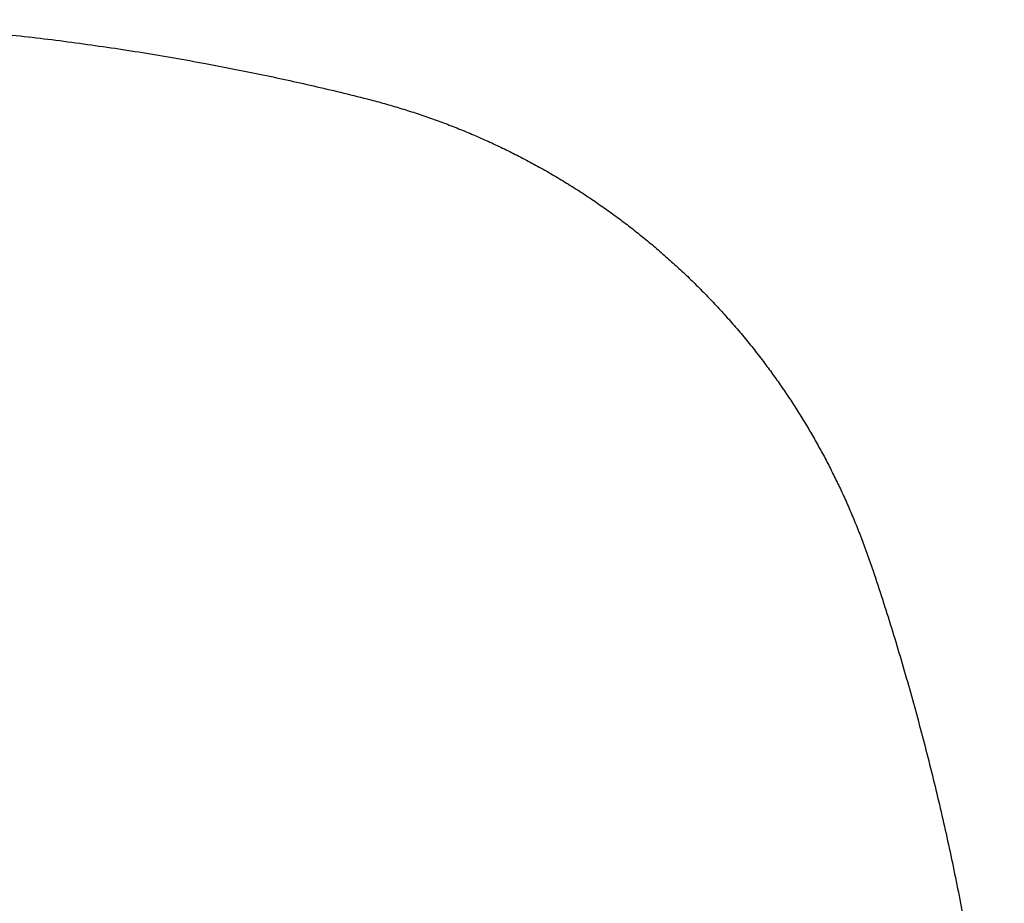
# Model space of a CAD drawing. Header units: millimetres. Extents: x 8 to 646, y 12 to 530.
# Tile 10 of 45: x 337 to 359, y 257 to 277. Entities that reach past the tile are written whole.
import ezdxf

# ---------------------------------------------------------------- set-up
doc = ezdxf.new("R2010")
doc.units = ezdxf.units.MM

msp = doc.modelspace()

# ---------------------------------------------------------------- linework, layer by layer
at = {"color": 7, "linetype": 'Continuous', "lineweight": 30}
msp.add_open_spline([(330.939, 276.962), (331.176, 276.961), (331.65, 276.959), (332.362, 276.946), (333.073, 276.924), (333.783, 276.894), (334.493, 276.855), (335.203, 276.807), (335.912, 276.75), (336.62, 276.685), (337.328, 276.612), (338.034, 276.529), (338.739, 276.438), (339.444, 276.338), (340.146, 276.23), (340.848, 276.113), (341.517, 275.992), (342.152, 275.871), (342.756, 275.749), (343.358, 275.621), (343.959, 275.487), (344.558, 275.345), (345.072, 275.218), (345.501, 275.105), (345.845, 275.005), (346.186, 274.898), (346.525, 274.784), (346.862, 274.662), (347.195, 274.533), (347.526, 274.396), (347.853, 274.251), (348.178, 274.1), (348.504, 273.938), (348.831, 273.766), (349.16, 273.584), (349.485, 273.393), (349.805, 273.195), (350.115, 272.993), (350.414, 272.788), (350.704, 272.58), (350.989, 272.366), (351.269, 272.146), (351.544, 271.919), (351.814, 271.686), (352.079, 271.448), (352.339, 271.203), (352.593, 270.953), (352.845, 270.693), (353.096, 270.423), (353.345, 270.142), (353.587, 269.855), (353.822, 269.563), (354.042, 269.276), (354.248, 268.995), (354.44, 268.72), (354.627, 268.441), (354.808, 268.158), (354.983, 267.871), (355.152, 267.581), (355.314, 267.287), (355.471, 266.99), (355.621, 266.69), (355.767, 266.382), (355.909, 266.066), (356.045, 265.742), (356.174, 265.416), (356.297, 265.087), (356.447, 264.656), (356.623, 264.122), (356.825, 263.487), (357.019, 262.848), (357.206, 262.208), (357.386, 261.566), (357.558, 260.921), (357.724, 260.275), (357.882, 259.627), (358.032, 258.977), (358.175, 258.326), (358.311, 257.673), (358.439, 257.018), (358.559, 256.362), (358.672, 255.705), (358.778, 255.046), (358.875, 254.387), (358.966, 253.726), (359.05, 253.053), (359.128, 252.368), (359.198, 251.672), (359.26, 250.974), (359.313, 250.276), (359.349, 249.75), (359.364, 249.457), (359.367, 249.397)], degree=3, knots=[0, 0, 0, 0, 0.01544, 0.030881, 0.046324, 0.061765, 0.077205, 0.092645, 0.108086, 0.123529, 0.13897, 0.15441, 0.16985, 0.185292, 0.200734, 0.216176, 0.231616, 0.244978, 0.258343, 0.271708, 0.285072, 0.298436, 0.311798, 0.319564, 0.327333, 0.335102, 0.342871, 0.350637, 0.358404, 0.366174, 0.373945, 0.381715, 0.389482, 0.397648, 0.405817, 0.413987, 0.422156, 0.430322, 0.438059, 0.4458, 0.453541, 0.461281, 0.469018, 0.476756, 0.484496, 0.492237, 0.499977, 0.507715, 0.515853, 0.523994, 0.532137, 0.540279, 0.548417, 0.555704, 0.562994, 0.570284, 0.577574, 0.584861, 0.592148, 0.599438, 0.606729, 0.614018, 0.621305, 0.628927, 0.636552, 0.644177, 0.651802, 0.659425, 0.673904, 0.688385, 0.702867, 0.71735, 0.731832, 0.746311, 0.76079, 0.77527, 0.789751, 0.804232, 0.818713, 0.833191, 0.847669, 0.86215, 0.876631, 0.891112, 0.905592, 0.92007, 0.935271, 0.950474, 0.965677, 0.980881, 0.996084, 1, 1, 1, 1], dxfattribs=at)

doc.saveas('drawing.dxf')
